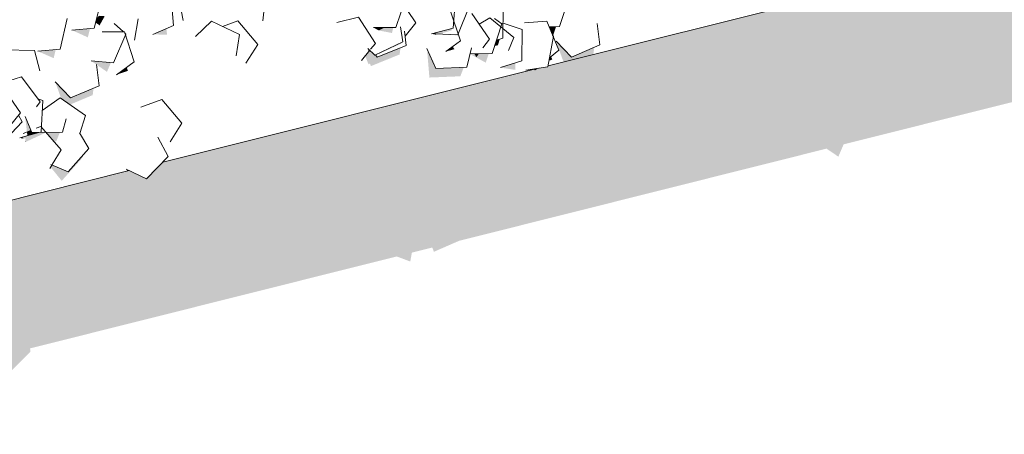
# Model space of a CAD drawing. Header units: millimetres. Extents: x 7522813 to 7573737, y -9734 to 10800.
# Tile 17 of 71: x 7531713 to 7534484, y 0 to 1166. Entities that reach past the tile are written whole.
import ezdxf

# ---------------------------------------------------------------- set-up
doc = ezdxf.new("R2010")
doc.units = ezdxf.units.MM
doc.header["$MEASUREMENT"] = 0
for name, color, linetype in [('Nowe_130-Z Teren otaczajacy', 7, 'Continuous'), ('Nowe_2025-10-27 Żywopłot', 7, 'Continuous'), ('Nowe_280-A Dachy Powłoki', 7, 'Continuous')]:
    doc.layers.add(name, color=color, linetype=linetype)
for name, color, linetype, lineweight, true_color in [('Nowe_130-Z Teren otaczajacy_Nr_pióra__81', 7, 'Continuous', 13, 0x6a6a6a), ('Nowe_2025-10-27 Żywopłot_Nr_pióra__81', 7, 'Continuous', 13, 0x6a6a6a), ('Nowe_2025-10-27 Żywopłot_Nr_pióra__82', 7, 'Continuous', 13, 0xaaaaaa), ('Nowe_280-A Dachy Powłoki_Nr_pióra__61', 7, 'Continuous', 13, 0x6a6a6a), ('Nowe_280-A Dachy Powłoki_Nr_pióra__81', 7, 'Continuous', 13, 0x6a6a6a)]:
    doc.layers.add(name, color=color, linetype=linetype, lineweight=lineweight, true_color=true_color)

# ---------------------------------------------------------------- blocks, each defined once
blk = doc.blocks.new('ElemPrzekroju_29', base_point=(6982742.1, 0))
at = {"layer": 'Nowe_130-Z Teren otaczajacy_Nr_pióra__81', "linetype": 'Continuous', "lineweight": 0, "true_color": 0x1a1a1a}
blk.add_hatch(color=250, dxfattribs=at).paths.add_polyline_path([(7529839.7, 196.5), (7529053.7, 0), (7530778.5, 0), (7531646.5, 217.6), (7531681.6, 170.4), (7531743.4, 232.6), (7531742.2, 241.6), (7532774.3, 500.3), (7532812.4, 486), (7532817, 511), (7532874.5, 525.4), (7532878.9, 513.4), (7532949.6, 544.2), (7533984.1, 803.6), (7534017.3, 781), (7534032.2, 815.6), (7536135.5, 1342.9), (7536160.3, 1326.8), (7536170.2, 1351.2), (7536254.7, 1354.3), (7536262.7, 1374.8), (7536418.8, 1413.9), (7536418.8, 1841.3), (7534408.6, 1338.7), (7534403.8, 1327.7), (7534373.9, 1330), (7533200.2, 1036.6), (7533199.7, 1033.7), (7533172.9, 1029.8), (7533168.7, 1028.7), (7533164.1, 1024.9), (7533161, 1026.8), (7532115.8, 765.5), (7532069.6, 719), (7532020.8, 741.8), (7529970.7, 229.2), (7529970.7, 226.9), (7529950.7, 221.3), (7529937.2, 174.9), (7529849.2, 172)])
blk = doc.blocks.new('ElemPrzekroju_77', base_point=(6982742.1, 0))
at = {"layer": 'Nowe_280-A Dachy Powłoki_Nr_pióra__81', "linetype": 'Continuous', "lineweight": 0, "true_color": 0x1a1a1a}
for points in [[(7531910.9, 1141.2), (7531860.2, 1136.9), (7531904.8, 1116.6)], [(7531926.8, 1158), (7531938.4, 1150.2), (7531940.6, 1155.2), (7531927.6, 1161.5)], [(7532088, 1125.1), (7532127.7, 1124), (7532126.2, 1141.3)], [(7532740.4, 1144.2), (7532709.2, 1144.1), (7532723.4, 1136.1)], [(7533202.7, 1146.6), (7533212.7, 1122.6), (7533214.5, 1121.6), (7533222.7, 1147)], [(7532808.8, 1133.6), (7532797.7, 1119.9), (7532797.8, 1118.8), (7532809.9, 1131.9)], [(7532883.2, 1129.5), (7532872.5, 1126.8), (7532885.2, 1123.8), (7532884.4, 1126.1), (7532883.8, 1126.1), (7532884.1, 1126.9)], [(7531764.2, 1077.7), (7531808.7, 1058), (7531814.5, 1082.4)], [(7532698.3, 1080.3), (7532674.9, 1051.9), (7532685.9, 1063.4), (7532694.8, 1040.8), (7532699, 1042.8), (7532701.5, 1035.7), (7532782.3, 1068.4), (7532785, 1087.8), (7532719.6, 1061.2), (7532714.2, 1067), (7532712.9, 1066.4)], [(7532884.4, 1029.2), (7532859.4, 1085.4), (7532866.3, 1003.6), (7532953.3, 1007.1), (7532963, 1032.3)], [(7532932.3, 1091.1), (7532928.2, 1088.1), (7532933.2, 1088.3)], [(7533222.7, 1105.6), (7533243.7, 1047.5), (7533318.7, 1066.2), (7533328, 1070.3), (7533330.3, 1089), (7533266.2, 1061)], [(7532980.3, 1070), (7532980.3, 1069.9), (7533024.9, 1045.4), (7533033.1, 1070.8), (7533003.3, 1070.3), (7532997.6, 1063), (7532992.6, 1070.2)], [(7533202.7, 1050.3), (7533212, 1054.8), (7533208.8, 1062.5), (7533204.3, 1058.7)], [(7531914, 1050.5), (7531929.4, 1039.9), (7531929.7, 1040), (7531929.8, 1039.6), (7531958.6, 1019.7), (7531970.1, 1045.8)], [(7532014.3, 1032.5), (7531985.2, 1011.3), (7532017.6, 1022.5)], [(7533108.4, 1044.9), (7533066.6, 1031.4), (7533108.3, 1025.1)], [(7533137.5, 1024.7), (7533143.5, 1022.4), (7533172.9, 1029.8)], [(7531813.3, 991.3), (7531829.8, 944.3), (7531854.2, 927.3), (7531918.5, 954.2), (7531921, 973.2), (7531856.1, 946.1)], [(7531720.4, 835.7), (7531713.2, 833.7), (7531724.1, 831.5)], [(7531787.4, 849.1), (7531809.5, 823.9), (7531815.9, 824), (7531826.3, 849.5)], [(7531731.5, 823.1), (7531728.7, 826.3), (7531728.9, 823.1)], [(7531800.2, 751.5), (7531831.4, 713), (7531889.9, 778.3), (7531889.1, 782.8), (7531849.5, 738.6), (7531803.7, 757.3)], [(7532012.8, 745.5), (7532016.4, 740.7), (7532020.8, 741.8)]]:
    blk.add_hatch(color=250, dxfattribs=at).paths.add_polyline_path(points)
at = {"layer": 'Nowe_280-A Dachy Powłoki_Nr_pióra__61', "color": 251, "linetype": 'Continuous', "lineweight": 13, "true_color": 0x6a6a6a}
for p, q in [((7534373.9, 1330), (7533200.2, 1036.6)), ((7533172.9, 1029.8), (7532115.8, 765.5)), ((7532020.8, 741.8), (7529970.7, 229.2))]:
    blk.add_line(p, q, dxfattribs=at)
blk = doc.blocks.new('ElemPrzekroju_357', base_point=(6982742.1, 0))
at = {"layer": 'Nowe_2025-10-27 Żywopłot_Nr_pióra__81', "linetype": 'Continuous', "lineweight": 0, "true_color": 0x1a1a1a}
for points in [[(7532740.4, 1144.2), (7532723.4, 1136.1), (7532761.1, 1128.8), (7532764.3, 1144.3)], [(7532930.4, 1141.3), (7532883.2, 1129.5), (7532884.1, 1126.9), (7532895.2, 1126.6), (7532929.2, 1136.2)], [(7532884.1, 1126.9), (7532883.8, 1126.1), (7532891, 1125.8), (7532895.2, 1126.6)], [(7532884.4, 1126.1), (7532885.2, 1123.8), (7532890.7, 1125.3), (7532945.9, 1122.3), (7532946.4, 1123.3)], [(7533049.9, 1092.4), (7533059.1, 1094.5), (7533064.2, 1111.3), (7533055.1, 1108.5)], [(7532693.4, 1085.1), (7532695.2, 1076.6), (7532698.3, 1080.3)], [(7532700.6, 1083.1), (7532707.1, 1089.6), (7532706.3, 1090.1)], [(7532714.2, 1067), (7532715.3, 1065.8), (7532788.5, 1099.8), (7532788.1, 1102.4)], [(7532912.8, 1076.8), (7532937.2, 1083.5), (7532933.2, 1088.3), (7532928.2, 1088.1)], [(7533016.3, 1087), (7533028.7, 1102), (7533028.2, 1102.2)], [(7532992.6, 1070.2), (7532997.6, 1063), (7533003.3, 1070.3)], [(7533168.7, 1028.7), (7533161, 1026.8), (7533164.1, 1024.9)]]:
    blk.add_hatch(color=250, dxfattribs=at).paths.add_polyline_path(points)
at = {"layer": 'Nowe_2025-10-27 Żywopłot_Nr_pióra__82', "color": 253, "linetype": 'Continuous', "lineweight": 13, "true_color": 0xaaaaaa}
for p, q in [((7532397.1, 1163.4), (7532403.7, 1223.7)), ((7532772.1, 1144.3), (7532800.2, 1227.8)), ((7532828, 1157.5), (7532779, 1230.4)), ((7532933.4, 1142.1), (7532940.1, 1230)), ((7533232.6, 1147.1), (7533259.5, 1231)), ((7532946.6, 1123.3), (7532978.9, 1205.2)), ((7533072.9, 1114), (7533074.2, 1202.2)), ((7532666.3, 1173.3), (7532605.3, 1158.3)), ((7532714.4, 1099.8), (7532666.3, 1173.3)), ((7532953.7, 1106.9), (7532925.5, 1190.4)), ((7533035.7, 1111.9), (7532985.6, 1184)), ((7533035.9, 1171.4), (7533006.5, 1153.9)), ((7533103.7, 1116.1), (7533035.9, 1171.4)), ((7533070.1, 1154.8), (7533049.9, 1169.3)), ((7532252.9, 1162.2), (7532208.1, 1119)), ((7532331.7, 1124.8), (7532252.9, 1162.2)), ((7532327.2, 1163.4), (7532284.2, 1147.4)), ((7532383.6, 1096.3), (7532327.2, 1163.4)), ((7532709.2, 1144.1), (7532772.1, 1144.3)), ((7532791.6, 1104.1), (7532784.6, 1146.6)), ((7532797.7, 1119.9), (7532828, 1157.5)), ((7532872.5, 1126.8), (7532933.4, 1142.1)), ((7533043, 1071), (7533070.1, 1154.8)), ((7533127.1, 1138.8), (7533073.5, 1157)), ((7533126.4, 1050.6), (7533127.1, 1138.8)), ((7533196.5, 1161.8), (7533133.7, 1157.9)), ((7533230.1, 1080.4), (7533196.5, 1161.8)), ((7533202.7, 1146.6), (7533232.6, 1147.1)), ((7533346.1, 1095.9), (7533338.4, 1156)), ((7532322.1, 1064.8), (7532331.7, 1124.8)), ((7532800.4, 1094), (7532796.3, 1134)), ((7532883.8, 1126.1), (7532946.6, 1123.3)), ((7533016.3, 1087), (7533035.7, 1111.9)), ((7533055.1, 1108.5), (7533072.9, 1114)), ((7533088.8, 1080.1), (7533103.7, 1116.1)), ((7533199.7, 1033.7), (7533215.6, 1120.4)), ((7533215.6, 1120.4), (7533213, 1121.8)), ((7532350, 1044.3), (7532383.6, 1096.3)), ((7532693.4, 1085.1), (7532712.9, 1066.4)), ((7532700.6, 1083.1), (7532714.4, 1099.8)), ((7532712.9, 1066.4), (7532791.6, 1104.1)), ((7532719.6, 1061.2), (7532800.4, 1094)), ((7532859.4, 1085.4), (7532884.4, 1029.2)), ((7532912.8, 1076.8), (7532953.7, 1106.9)), ((7532971.4, 1032.6), (7532984.5, 1087.3)), ((7533222.7, 1105.6), (7533266.2, 1061)), ((7533266.2, 1061), (7533346.1, 1095.9)), ((7532674.9, 1051.9), (7532698.3, 1080.3)), ((7532714.2, 1067), (7532719.6, 1061.2)), ((7532980.3, 1070), (7533043, 1071)), ((7532997.6, 1063), (7533003.3, 1070.3)), ((7533204.3, 1058.7), (7533230.1, 1080.4)), ((7532884.4, 1029.2), (7532971.4, 1032.6)), ((7533066.6, 1031.4), (7533126.4, 1050.6)), ((7533137.5, 1024.7), (7533199.7, 1033.7)), ((7533161, 1026.8), (7533164.1, 1024.9)), ((7533164.1, 1024.9), (7533168.7, 1028.7))]:
    blk.add_line(p, q, dxfattribs=at)
blk = doc.blocks.new('ElemPrzekroju_358', base_point=(6982742.1, 0))
at = {"layer": 'Nowe_2025-10-27 Żywopłot_Nr_pióra__81', "linetype": 'Continuous', "lineweight": 0, "true_color": 0x1a1a1a}
for points in [[(7531936.4, 1177.2), (7531930, 1171.1), (7531927.6, 1161.5), (7531940.6, 1155.2), (7531952.4, 1176.1)], [(7531929.4, 1039.9), (7531929.8, 1039.8), (7531929.7, 1040)], [(7531760, 921), (7531767.3, 930.9), (7531767.2, 931)], [(7531744.3, 855), (7531728.5, 893.6), (7531733.5, 850.7)], [(7531720.4, 835.7), (7531724.1, 831.5), (7531730, 833), (7531728.7, 826.3), (7531731.5, 823.1), (7531787.4, 849.1), (7531767.3, 848.9)], [(7531733.8, 850.8), (7531733.6, 850.1), (7531744.8, 853.9), (7531744.3, 855)], [(7531733.6, 850.1), (7531734.8, 839.8), (7531767.3, 848.9), (7531746.9, 848.7), (7531744.8, 853.9)], [(7531773.2, 850.6), (7531772.3, 850.3), (7531773.3, 850.2)], [(7531803.7, 757.3), (7531800.5, 758.6), (7531802.7, 755.6)]]:
    blk.add_hatch(color=250, dxfattribs=at).paths.add_polyline_path(points)
at = {"layer": 'Nowe_2025-10-27 Żywopłot_Nr_pióra__82', "color": 253, "linetype": 'Continuous', "lineweight": 13, "true_color": 0xaaaaaa}
for p, q in [((7531922.9, 1142.2), (7531944, 1227.7)), ((7532145.8, 1149.6), (7532138.4, 1237.5)), ((7532172.9, 1164.3), (7532161.9, 1222.8)), ((7531826.8, 1083.6), (7531847.1, 1169.4)), ((7532036.2, 1109), (7532046.2, 1168.9)), ((7531860.2, 1136.9), (7531922.9, 1142.2)), ((7532005.4, 1131.7), (7531978.6, 1155.3)), ((7532088, 1125.1), (7532145.8, 1149.6)), ((7532007.9, 1131.7), (7531945, 1132.2)), ((7531976.7, 1045.3), (7532012.1, 1125.9)), ((7532035.7, 1048.1), (7532007.9, 1131.7)), ((7532012.1, 1125.9), (7532008.9, 1128.6)), ((7531754.6, 1080), (7531667.6, 1081.9)), ((7531764.2, 1077.7), (7531826.8, 1083.6)), ((7531769.5, 1022.5), (7531754.6, 1080)), ((7531914, 1050.5), (7531976.7, 1045.3)), ((7531936.6, 979.8), (7531929.7, 1040)), ((7531985.2, 1011.3), (7532035.7, 1048.1)), ((7531718, 1005.7), (7531682.4, 994.7)), ((7531770.4, 935.2), (7531718, 1005.7)), ((7531813.3, 991.3), (7531856.1, 946.1)), ((7531856.1, 946.1), (7531936.6, 979.8)), ((7531715.2, 904.4), (7531686.6, 946.6)), ((7531777.8, 938.8), (7531763.8, 944.1)), ((7531826.9, 946.2), (7531776.5, 910.8)), ((7531898.7, 896.4), (7531826.9, 946.2)), ((7531760, 921), (7531770.4, 935.2)), ((7531773.7, 850.7), (7531777.8, 938.8)), ((7532113.1, 942.2), (7532054.3, 920.1)), ((7532169.6, 875.1), (7532113.1, 942.2)), ((7531660.4, 835.9), (7531715.2, 904.4)), ((7531720.2, 878.7), (7531709.6, 897.4)), ((7531728.5, 893.6), (7531746.9, 848.7)), ((7531834, 849.5), (7531844.2, 887.2)), ((7531882.3, 846.5), (7531898.7, 896.4)), ((7531660, 815.1), (7531720.2, 878.7)), ((7531772.3, 866.2), (7531759.7, 861.2)), ((7531830.2, 800.3), (7531772.3, 866.2)), ((7532136.2, 823.1), (7532169.6, 875.1)), ((7531713.2, 833.7), (7531767.3, 848.9)), ((7531744.3, 855), (7531722.5, 846.3)), ((7531746.9, 848.7), (7531834, 849.5)), ((7531772.3, 850.3), (7531773.7, 850.7)), ((7531908, 803.9), (7531881.2, 848.4)), ((7532131.3, 781.2), (7532102.1, 835.5)), ((7531849.5, 738.6), (7531908, 803.9)), ((7531804.6, 758.6), (7531830.2, 800.3)), ((7532069.6, 719), (7532131.3, 781.2)), ((7531797.8, 747.7), (7531803.7, 757.3)), ((7531800.5, 758.6), (7531849.5, 738.6)), ((7532012.8, 745.5), (7532069.6, 719))]:
    blk.add_line(p, q, dxfattribs=at)

msp = doc.modelspace()

# ---------------------------------------------------------------- block references
at = {"layer": 'Nowe_130-Z Teren otaczajacy', "lineweight": 0}
msp.add_blockref('ElemPrzekroju_29', (6982742.1, 0), dxfattribs=at)
at = {"layer": 'Nowe_2025-10-27 Żywopłot', "lineweight": 0}
for name in ['ElemPrzekroju_357', 'ElemPrzekroju_358']:
    msp.add_blockref(name, (6982742.1, 0), dxfattribs=at)
at = {"layer": 'Nowe_280-A Dachy Powłoki', "lineweight": 0}
msp.add_blockref('ElemPrzekroju_77', (6982742.1, 0), dxfattribs=at)

doc.saveas('drawing.dxf')
